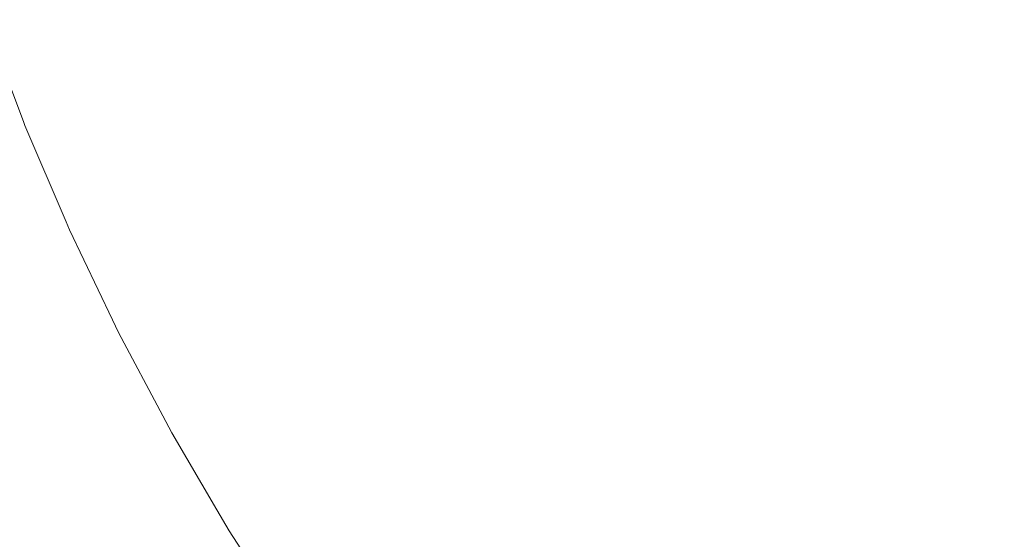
# Model space of a CAD drawing. Header units: centimetres. Extents: x -26 to 27.3, y -25.3 to -23.5.
# Tile 70 of 200: x -8.0766 to -8.003, y -24.8654 to -24.8266. Entities that reach past the tile are written whole.
import ezdxf

# ---------------------------------------------------------------- set-up
doc = ezdxf.new("R2010")
doc.units = ezdxf.units.CM
doc.header["$LTSCALE"] = 2.54
doc.layers.add('Lucido design-1', color=7, linetype='Continuous')

# ---------------------------------------------------------------- blocks, each defined once
blk = doc.blocks.new('Gruppo-4-1')
at = {"color": 7, "linetype": 'Continuous', "lineweight": 9}
blk.add_3dface([(-25.890647, -23.559888, -349.282667), (-25.890647, -25.159888, -349.282667), (27.209353, -25.159888, -349.282667), (27.209353, -23.559888, -349.282667)], dxfattribs=at)
for points, invisible_edges in [([(-8.056672, -24.826603, -349.721263), (-8.059354, -24.819496, -349.721263), (-8.056896, -24.818627, -349.718051), (-8.054253, -24.82563, -349.718051)], 15), ([(-8.058965, -24.827524, -349.724578), (-8.061684, -24.820319, -349.724578), (-8.059354, -24.819496, -349.721263), (-8.056672, -24.826603, -349.721263)], 15), ([(-8.061126, -24.828392, -349.727989), (-8.06388, -24.821095, -349.727989), (-8.061684, -24.820319, -349.724578), (-8.058965, -24.827524, -349.724578)], 15), ([(-8.041071, -24.827884, -349.70674), (-8.043821, -24.821438, -349.70674), (-8.040842, -24.820241, -349.704102), (-8.038145, -24.826561, -349.704102)], 15), ([(-8.026015, -24.828139, -349.697008), (-8.02879, -24.822332, -349.697008), (-8.025495, -24.820843, -349.694931), (-8.022786, -24.826511, -349.694931)], 15), ([(-8.063153, -24.829207, -349.731491), (-8.06594, -24.821823, -349.731491), (-8.06388, -24.821095, -349.727989), (-8.061126, -24.828392, -349.727989)], 15), ([(-8.043891, -24.829159, -349.709506), (-8.046693, -24.822592, -349.709506), (-8.043821, -24.821438, -349.70674), (-8.041071, -24.827884, -349.70674)], 15), ([(-8.013305, -24.828409, -349.691235), (-8.016102, -24.823141, -349.691235), (-8.012658, -24.821405, -349.689622), (-8.009937, -24.826527, -349.689622)], 15), ([(-8.065043, -24.829966, -349.735076), (-8.06786, -24.822501, -349.735076), (-8.06594, -24.821823, -349.731491), (-8.063153, -24.829207, -349.731491)], 15), ([(-8.066793, -24.830669, -349.738739), (-8.069638, -24.82313, -349.738739), (-8.06786, -24.822501, -349.735076), (-8.065043, -24.829966, -349.735076)], 15), ([(-8.046203, -24.830204, -349.711956), (-8.049048, -24.823539, -349.711956), (-8.046693, -24.822592, -349.709506), (-8.043891, -24.829159, -349.709506)], 15), ([(-8.029161, -24.829725, -349.699231), (-8.032, -24.823783, -349.699231), (-8.02879, -24.822332, -349.697008), (-8.026015, -24.828139, -349.697008)], 15), ([(-8.003659, -24.829472, -349.68817), (-8.00651, -24.824613, -349.68817), (-8.003031, -24.822669, -349.686883), (-8.000265, -24.827382, -349.686883)], 15), ([(-8.069861, -24.831902, -349.746272), (-8.072756, -24.824231, -349.746272), (-8.071271, -24.823707, -349.742473), (-8.0684, -24.831315, -349.742473)], 15), ([(-8.0684, -24.831315, -349.742473), (-8.071271, -24.823707, -349.742473), (-8.069638, -24.82313, -349.738739), (-8.066793, -24.830669, -349.738739)], 15), ([(-8.048818, -24.831386, -349.714947), (-8.05171, -24.824608, -349.714947), (-8.049048, -24.823539, -349.711956), (-8.046203, -24.830204, -349.711956)], 15), ([(-8.032218, -24.831267, -349.701598), (-8.03512, -24.825194, -349.701598), (-8.032, -24.823783, -349.699231), (-8.029161, -24.829725, -349.699231)], 15), ([(-8.016607, -24.830254, -349.693006), (-8.01948, -24.824844, -349.693006), (-8.016102, -24.823141, -349.691235), (-8.013305, -24.828409, -349.691235)], 15), ([(-8.071176, -24.83243, -349.75013), (-8.074092, -24.824703, -349.75013), (-8.072756, -24.824231, -349.746272), (-8.069861, -24.831902, -349.746272)], 15), ([(-8.073356, -24.833306, -349.757992), (-8.076307, -24.825486, -349.757992), (-8.075276, -24.825122, -349.754038), (-8.072341, -24.832899, -349.754038)], 15), ([(-8.072341, -24.832899, -349.754038), (-8.075276, -24.825122, -349.754038), (-8.074092, -24.824703, -349.75013), (-8.071176, -24.83243, -349.75013)], 15), ([(-8.051315, -24.832515, -349.718051), (-8.054253, -24.82563, -349.718051), (-8.05171, -24.824608, -349.714947), (-8.048818, -24.831386, -349.714947)], 15), ([(-8.035183, -24.832761, -349.704102), (-8.038145, -24.826561, -349.704102), (-8.03512, -24.825194, -349.701598), (-8.032218, -24.831267, -349.701598)], 15), ([(-8.01984, -24.832059, -349.694931), (-8.022786, -24.826511, -349.694931), (-8.01948, -24.824844, -349.693006), (-8.016607, -24.830254, -349.693006)], 15), ([(-8.007001, -24.83153, -349.689622), (-8.009937, -24.826527, -349.689622), (-8.00651, -24.824613, -349.68817), (-8.003659, -24.829472, -349.68817)], 15), ([(-8.074928, -24.833938, -349.766006), (-8.077905, -24.82605, -349.766006), (-8.077184, -24.825796, -349.761983), (-8.074218, -24.833653, -349.761983)], 15), ([(-8.074218, -24.833653, -349.761983), (-8.077184, -24.825796, -349.761983), (-8.076307, -24.825486, -349.757992), (-8.073356, -24.833306, -349.757992)], 15), ([(-8.053691, -24.833589, -349.721263), (-8.056672, -24.826603, -349.721263), (-8.054253, -24.82563, -349.718051), (-8.051315, -24.832515, -349.718051)], 15), ([(-8.076685, -24.834644, -349.992612), (-8.07969, -24.826681, -349.992612), (-8.07939, -24.826575, -349.988627), (-8.07639, -24.834526, -349.988627)], 15), ([(-8.07639, -24.834526, -349.988627), (-8.07939, -24.826575, -349.988627), (-8.079241, -24.826522, -349.984639), (-8.076243, -24.834467, -349.984639)], 15), ([(-8.076243, -24.834467, -349.984639), (-8.079241, -24.826522, -349.984639), (-8.079156, -24.826693, -349.982667), (-8.076308, -24.83424, -349.982667)], 11), ([(-8.076223, -24.834459, -349.782122), (-8.079221, -24.826515, -349.782122), (-8.079128, -24.826483, -349.778192), (-8.076132, -24.834422, -349.778192)], 15), ([(-8.076308, -24.83424, -349.782667), (-8.079156, -24.826693, -349.782667), (-8.079221, -24.826515, -349.782122), (-8.076223, -24.834459, -349.782122)], 14), ([(-8.079156, -24.826693, -349.982667), (-8.079156, -24.826693, -349.782667), (-8.076308, -24.83424, -349.782667), (-8.076308, -24.83424, -349.982667)], 5), ([(-8.076132, -24.834422, -349.778192), (-8.079128, -24.826483, -349.778192), (-8.078877, -24.826394, -349.774117), (-8.075885, -24.834323, -349.774117)], 15), ([(-8.075885, -24.834323, -349.774117), (-8.078877, -24.826394, -349.774117), (-8.078469, -24.82625, -349.770053), (-8.075484, -24.834161, -349.770053)], 15), ([(-8.075484, -24.834161, -349.770053), (-8.078469, -24.82625, -349.770053), (-8.077905, -24.82605, -349.766006), (-8.074928, -24.833938, -349.766006)], 15), ([(-8.055943, -24.834606, -349.724578), (-8.058965, -24.827524, -349.724578), (-8.056672, -24.826603, -349.721263), (-8.053691, -24.833589, -349.721263)], 15), ([(-8.038049, -24.834207, -349.70674), (-8.041071, -24.827884, -349.70674), (-8.038145, -24.826561, -349.704102), (-8.035183, -24.832761, -349.704102)], 15), ([(-8.022996, -24.833823, -349.697008), (-8.026015, -24.828139, -349.697008), (-8.022786, -24.826511, -349.694931), (-8.01984, -24.832059, -349.694931)], 15), ([(-8.010286, -24.833553, -349.691235), (-8.013305, -24.828409, -349.691235), (-8.009937, -24.826527, -349.689622), (-8.007001, -24.83153, -349.689622)], 15), ([(-8.000604, -24.834206, -349.68817), (-8.003659, -24.829472, -349.68817), (-8.000265, -24.827382, -349.686883), (-7.997301, -24.831974, -349.686883)], 15), ([(-8.058065, -24.835566, -349.727989), (-8.061126, -24.828392, -349.727989), (-8.058965, -24.827524, -349.724578), (-8.055943, -24.834606, -349.724578)], 15), ([(-8.040813, -24.8356, -349.709506), (-8.043891, -24.829159, -349.709506), (-8.041071, -24.827884, -349.70674), (-8.038049, -24.834207, -349.70674)], 15), ([(-8.026072, -24.835541, -349.699231), (-8.029161, -24.829725, -349.699231), (-8.026015, -24.828139, -349.697008), (-8.022996, -24.833823, -349.697008)], 15), ([(-8.060056, -24.836466, -349.731491), (-8.063153, -24.829207, -349.731491), (-8.061126, -24.828392, -349.727989), (-8.058065, -24.835566, -349.727989)], 15), ([(-8.013507, -24.835536, -349.693006), (-8.016607, -24.830254, -349.693006), (-8.013305, -24.828409, -349.691235), (-8.010286, -24.833553, -349.691235)], 15), ([(-8.061912, -24.837305, -349.735076), (-8.065043, -24.829966, -349.735076), (-8.063153, -24.829207, -349.731491), (-8.060056, -24.836466, -349.731491)], 15), ([(-8.043079, -24.836743, -349.711956), (-8.046203, -24.830204, -349.711956), (-8.043891, -24.829159, -349.709506), (-8.040813, -24.8356, -349.709506)], 15), ([(-8.003856, -24.836404, -349.689622), (-8.007001, -24.83153, -349.689622), (-8.003659, -24.829472, -349.68817), (-8.000604, -24.834206, -349.68817)], 15), ([(-8.06363, -24.838081, -349.738739), (-8.066793, -24.830669, -349.738739), (-8.065043, -24.829966, -349.735076), (-8.061912, -24.837305, -349.735076)], 15), ([(-8.045641, -24.838034, -349.714947), (-8.048818, -24.831386, -349.714947), (-8.046203, -24.830204, -349.711956), (-8.043079, -24.836743, -349.711956)], 15), ([(-8.029061, -24.837211, -349.701598), (-8.032218, -24.831267, -349.701598), (-8.029161, -24.829725, -349.699231), (-8.026072, -24.835541, -349.699231)], 15), ([(-8.01666, -24.837477, -349.694931), (-8.01984, -24.832059, -349.694931), (-8.016607, -24.830254, -349.693006), (-8.013507, -24.835536, -349.693006)], 15), ([(-8.065208, -24.838795, -349.742473), (-8.0684, -24.831315, -349.742473), (-8.066793, -24.830669, -349.738739), (-8.06363, -24.838081, -349.738739)], 15), ([(-8.066644, -24.839443, -349.746272), (-8.069861, -24.831902, -349.746272), (-8.0684, -24.831315, -349.742473), (-8.065208, -24.838795, -349.742473)], 15), ([(-8.048088, -24.839268, -349.718051), (-8.051315, -24.832515, -349.718051), (-8.048818, -24.831386, -349.714947), (-8.045641, -24.838034, -349.714947)], 15), ([(-8.03196, -24.83883, -349.704102), (-8.035183, -24.832761, -349.704102), (-8.032218, -24.831267, -349.701598), (-8.029061, -24.837211, -349.701598)], 15), ([(-8.007052, -24.838564, -349.691235), (-8.010286, -24.833553, -349.691235), (-8.007001, -24.83153, -349.689622), (-8.003856, -24.836404, -349.689622)], 15), ([(-8.069079, -24.840544, -349.754038), (-8.072341, -24.832899, -349.754038), (-8.071176, -24.83243, -349.75013), (-8.067934, -24.840027, -349.75013)], 15), ([(-8.067934, -24.840027, -349.75013), (-8.071176, -24.83243, -349.75013), (-8.069861, -24.831902, -349.746272), (-8.066644, -24.839443, -349.746272)], 15), ([(-8.050417, -24.840442, -349.721263), (-8.053691, -24.833589, -349.721263), (-8.051315, -24.832515, -349.718051), (-8.048088, -24.839268, -349.718051)], 15), ([(-8.019739, -24.839373, -349.697008), (-8.022996, -24.833823, -349.697008), (-8.01984, -24.832059, -349.694931), (-8.01666, -24.837477, -349.694931)], 15), ([(-8.070922, -24.841378, -349.761983), (-8.074218, -24.833653, -349.761983), (-8.073356, -24.833306, -349.757992), (-8.070075, -24.840995, -349.757992)], 15), ([(-8.070075, -24.840995, -349.757992), (-8.073356, -24.833306, -349.757992), (-8.072341, -24.832899, -349.754038), (-8.069079, -24.840544, -349.754038)], 15), ([(-8.034762, -24.840396, -349.70674), (-8.038049, -24.834207, -349.70674), (-8.035183, -24.832761, -349.704102), (-8.03196, -24.83883, -349.704102)], 15), ([(-8.072165, -24.841939, -349.770053), (-8.075484, -24.834161, -349.770053), (-8.074928, -24.833938, -349.766006), (-8.071619, -24.841693, -349.766006)], 15), ([(-8.071619, -24.841693, -349.766006), (-8.074928, -24.833938, -349.766006), (-8.074218, -24.833653, -349.761983), (-8.070922, -24.841378, -349.761983)], 15), ([(-8.052622, -24.841554, -349.724578), (-8.055943, -24.834606, -349.724578), (-8.053691, -24.833589, -349.721263), (-8.050417, -24.840442, -349.721263)], 15), ([(-8.022739, -24.84122, -349.699231), (-8.026072, -24.835541, -349.699231), (-8.022996, -24.833823, -349.697008), (-8.019739, -24.839373, -349.697008)], 15), ([(-8.010186, -24.840682, -349.693006), (-8.013507, -24.835536, -349.693006), (-8.010286, -24.833553, -349.691235), (-8.007052, -24.838564, -349.691235)], 15), ([(-8.074361, -24.842932, -350.000543), (-8.077719, -24.83506, -350.000543), (-8.077128, -24.834822, -349.996586), (-8.07378, -24.842669, -349.996586)], 15), ([(-8.07378, -24.842669, -349.996586), (-8.077128, -24.834822, -349.996586), (-8.076685, -24.834644, -349.992612), (-8.073344, -24.842472, -349.992612)], 15), ([(-8.073344, -24.842472, -349.992612), (-8.076685, -24.834644, -349.992612), (-8.07639, -24.834526, -349.988627), (-8.073055, -24.842341, -349.988627)], 15), ([(-8.073055, -24.842341, -349.988627), (-8.07639, -24.834526, -349.988627), (-8.076243, -24.834467, -349.984639), (-8.07291, -24.842276, -349.984639)], 15), ([(-8.076308, -24.83424, -349.982667), (-8.076225, -24.834459, -349.982667), (-8.076243, -24.834467, -349.984639)], 10), ([(-8.076225, -24.834459, -349.982667), (-8.076308, -24.83424, -349.982667), (-8.076308, -24.83424, -349.782667), (-8.076225, -24.834459, -349.782667)], 10), ([(-8.076223, -24.834459, -349.782122), (-8.076225, -24.834459, -349.782667), (-8.076308, -24.83424, -349.782667)], 9), ([(-8.07291, -24.842276, -349.984639), (-8.076243, -24.834467, -349.984639), (-8.076225, -24.834459, -349.982667), (-8.073148, -24.841671, -349.982667)], 11), ([(-8.076225, -24.834459, -349.782667), (-8.073148, -24.841671, -349.782667), (-8.073148, -24.841671, -349.982667), (-8.076225, -24.834459, -349.982667)], 10), ([(-8.073148, -24.841671, -349.782667), (-8.076225, -24.834459, -349.782667), (-8.076223, -24.834459, -349.782122), (-8.072891, -24.842268, -349.782122)], 14), ([(-8.072891, -24.842268, -349.782122), (-8.076223, -24.834459, -349.782122), (-8.076132, -24.834422, -349.778192), (-8.072801, -24.842227, -349.778192)], 15), ([(-8.072801, -24.842227, -349.778192), (-8.076132, -24.834422, -349.778192), (-8.075885, -24.834323, -349.774117), (-8.072559, -24.842117, -349.774117)], 15), ([(-8.072559, -24.842117, -349.774117), (-8.075885, -24.834323, -349.774117), (-8.075484, -24.834161, -349.770053), (-8.072165, -24.841939, -349.770053)], 15), ([(-8.054702, -24.842603, -349.727989), (-8.058065, -24.835566, -349.727989), (-8.055943, -24.834606, -349.724578), (-8.052622, -24.841554, -349.724578)], 15), ([(-8.037464, -24.841905, -349.709506), (-8.040813, -24.8356, -349.709506), (-8.038049, -24.834207, -349.70674), (-8.034762, -24.840396, -349.70674)], 15), ([(-8.000507, -24.84114, -349.689622), (-8.003856, -24.836404, -349.689622), (-8.000604, -24.834206, -349.68817), (-7.997351, -24.838806, -349.68817)], 15), ([(-8.075957, -24.843653, -350.00838), (-8.079345, -24.835713, -350.00838), (-8.078459, -24.835357, -350.004477), (-8.075086, -24.84326, -350.004477)], 15), ([(-8.075086, -24.84326, -350.004477), (-8.078459, -24.835357, -350.004477), (-8.077719, -24.83506, -350.000543), (-8.074361, -24.842932, -350.000543)], 15), ([(-8.056653, -24.843587, -349.731491), (-8.060056, -24.836466, -349.731491), (-8.058065, -24.835566, -349.727989), (-8.054702, -24.842603, -349.727989)], 15), ([(-8.025655, -24.843016, -349.701598), (-8.029061, -24.837211, -349.701598), (-8.026072, -24.835541, -349.699231), (-8.022739, -24.84122, -349.699231)], 15), ([(-8.013254, -24.842756, -349.694931), (-8.01666, -24.837477, -349.694931), (-8.013507, -24.835536, -349.693006), (-8.010186, -24.840682, -349.693006)], 15), ([(-8.07697, -24.844112, -350.012247), (-8.080377, -24.836128, -350.012247), (-8.079345, -24.835713, -350.00838), (-8.075957, -24.843653, -350.00838)], 15), ([(-8.03968, -24.843143, -349.711956), (-8.043079, -24.836743, -349.711956), (-8.040813, -24.8356, -349.709506), (-8.037464, -24.841905, -349.709506)], 15), ([(-8.058472, -24.844504, -349.735076), (-8.061912, -24.837305, -349.735076), (-8.060056, -24.836466, -349.731491), (-8.056653, -24.843587, -349.731491)], 15), ([(-8.042185, -24.844542, -349.714947), (-8.045641, -24.838034, -349.714947), (-8.043079, -24.836743, -349.711956), (-8.03968, -24.843143, -349.711956)], 15), ([(-8.003608, -24.843433, -349.691235), (-8.007052, -24.838564, -349.691235), (-8.003856, -24.836404, -349.689622), (-8.000507, -24.84114, -349.689622)], 15), ([(-8.060156, -24.845352, -349.738739), (-8.06363, -24.838081, -349.738739), (-8.061912, -24.837305, -349.735076), (-8.058472, -24.844504, -349.735076)], 15), ([(-8.028482, -24.844756, -349.704102), (-8.03196, -24.83883, -349.704102), (-8.029061, -24.837211, -349.701598), (-8.025655, -24.843016, -349.701598)], 15), ([(-8.016249, -24.84478, -349.697008), (-8.019739, -24.839373, -349.697008), (-8.01666, -24.837477, -349.694931), (-8.013254, -24.842756, -349.694931)], 15), ([(-8.061702, -24.846132, -349.742473), (-8.065208, -24.838795, -349.742473), (-8.06363, -24.838081, -349.738739), (-8.060156, -24.845352, -349.738739)], 15), ([(-8.044577, -24.845879, -349.718051), (-8.048088, -24.839268, -349.718051), (-8.045641, -24.838034, -349.714947), (-8.042185, -24.844542, -349.714947)], 15), ([(-8.063109, -24.846841, -349.746272), (-8.066644, -24.839443, -349.746272), (-8.065208, -24.838795, -349.742473), (-8.061702, -24.846132, -349.742473)], 15), ([(-8.031215, -24.846439, -349.70674), (-8.034762, -24.840396, -349.70674), (-8.03196, -24.83883, -349.704102), (-8.028482, -24.844756, -349.704102)], 15), ([(-8.006649, -24.845683, -349.693006), (-8.010186, -24.840682, -349.693006), (-8.007052, -24.838564, -349.691235), (-8.003608, -24.843433, -349.691235)], 15), ([(-8.064373, -24.847479, -349.75013), (-8.067934, -24.840027, -349.75013), (-8.066644, -24.839443, -349.746272), (-8.063109, -24.846841, -349.746272)], 15), ([(-8.046854, -24.84715, -349.721263), (-8.050417, -24.840442, -349.721263), (-8.048088, -24.839268, -349.718051), (-8.044577, -24.845879, -349.718051)], 15), ([(-8.019168, -24.846753, -349.699231), (-8.022739, -24.84122, -349.699231), (-8.019739, -24.839373, -349.697008), (-8.016249, -24.84478, -349.697008)], 15), ([(-8.066471, -24.848537, -349.757992), (-8.070075, -24.840995, -349.757992), (-8.069079, -24.840544, -349.754038), (-8.065495, -24.848044, -349.754038)], 15), ([(-8.065495, -24.848044, -349.754038), (-8.069079, -24.840544, -349.754038), (-8.067934, -24.840027, -349.75013), (-8.064373, -24.847479, -349.75013)], 15), ([(-8.049011, -24.848355, -349.724578), (-8.052622, -24.841554, -349.724578), (-8.050417, -24.840442, -349.721263), (-8.046854, -24.84715, -349.721263)], 15), ([(-8.033851, -24.848062, -349.709506), (-8.037464, -24.841905, -349.709506), (-8.034762, -24.840396, -349.70674), (-8.031215, -24.846439, -349.70674)], 15), ([(-8.009626, -24.847885, -349.694931), (-8.013254, -24.842756, -349.694931), (-8.010186, -24.840682, -349.693006), (-8.006649, -24.845683, -349.693006)], 15), ([(-8.067984, -24.8493, -349.766006), (-8.071619, -24.841693, -349.766006), (-8.070922, -24.841378, -349.761983), (-8.067301, -24.848955, -349.761983)], 15), ([(-8.067301, -24.848955, -349.761983), (-8.070922, -24.841378, -349.761983), (-8.070075, -24.840995, -349.757992), (-8.066471, -24.848537, -349.757992)], 15), ([(-8.022005, -24.848671, -349.701598), (-8.025655, -24.843016, -349.701598), (-8.022739, -24.84122, -349.699231), (-8.019168, -24.846753, -349.699231)], 15), ([(-7.99996, -24.848152, -349.691235), (-8.003608, -24.843433, -349.691235), (-8.000507, -24.84114, -349.689622), (-7.996959, -24.845729, -349.689622)], 15), ([(-8.073148, -24.841671, -349.982667), (-8.072893, -24.842268, -349.982667), (-8.07291, -24.842276, -349.984639)], 10), ([(-8.072893, -24.842268, -349.982667), (-8.073148, -24.841671, -349.982667), (-8.073148, -24.841671, -349.782667), (-8.072893, -24.842268, -349.782667)], 10), ([(-8.072891, -24.842268, -349.782122), (-8.072893, -24.842268, -349.782667), (-8.073148, -24.841671, -349.782667)], 9), ([(-8.069143, -24.849884, -349.778192), (-8.072801, -24.842227, -349.778192), (-8.072559, -24.842117, -349.774117), (-8.068905, -24.849764, -349.774117)], 15), ([(-8.068905, -24.849764, -349.774117), (-8.072559, -24.842117, -349.774117), (-8.072165, -24.841939, -349.770053), (-8.068519, -24.849569, -349.770053)], 15), ([(-8.068519, -24.849569, -349.770053), (-8.072165, -24.841939, -349.770053), (-8.071619, -24.841693, -349.766006), (-8.067984, -24.8493, -349.766006)], 15), ([(-8.051044, -24.849491, -349.727989), (-8.054702, -24.842603, -349.727989), (-8.052622, -24.841554, -349.724578), (-8.049011, -24.848355, -349.724578)], 15), ([(-8.036012, -24.849393, -349.711956), (-8.03968, -24.843143, -349.711956), (-8.037464, -24.841905, -349.709506), (-8.033851, -24.848062, -349.709506)], 15), ([(-8.070671, -24.850654, -350.000543), (-8.074361, -24.842932, -350.000543), (-8.07378, -24.842669, -349.996586), (-8.070101, -24.850367, -349.996586)], 15), ([(-8.070101, -24.850367, -349.996586), (-8.07378, -24.842669, -349.996586), (-8.073344, -24.842472, -349.992612), (-8.069675, -24.850152, -349.992612)], 15), ([(-8.069675, -24.850152, -349.992612), (-8.073344, -24.842472, -349.992612), (-8.073055, -24.842341, -349.988627), (-8.069391, -24.850009, -349.988627)], 15), ([(-8.069391, -24.850009, -349.988627), (-8.073055, -24.842341, -349.988627), (-8.07291, -24.842276, -349.984639), (-8.06925, -24.849937, -349.984639)], 15), ([(-8.06925, -24.849937, -349.984639), (-8.07291, -24.842276, -349.984639), (-8.072893, -24.842268, -349.982667), (-8.069687, -24.848976, -349.982667)], 11), ([(-8.072893, -24.842268, -349.782667), (-8.069687, -24.848976, -349.782667), (-8.069687, -24.848976, -349.982667), (-8.072893, -24.842268, -349.982667)], 10), ([(-8.069687, -24.848976, -349.782667), (-8.072893, -24.842268, -349.782667), (-8.072891, -24.842268, -349.782122), (-8.069231, -24.849928, -349.782122)], 14), ([(-8.069231, -24.849928, -349.782122), (-8.072891, -24.842268, -349.782122), (-8.072801, -24.842227, -349.778192), (-8.069143, -24.849884, -349.778192)], 15), ([(-8.052951, -24.850557, -349.731491), (-8.056653, -24.843587, -349.731491), (-8.054702, -24.842603, -349.727989), (-8.051044, -24.849491, -349.727989)], 15), ([(-8.012533, -24.850035, -349.697008), (-8.016249, -24.84478, -349.697008), (-8.013254, -24.842756, -349.694931), (-8.009626, -24.847885, -349.694931)], 15), ([(-8.073228, -24.851943, -350.012247), (-8.07697, -24.844112, -350.012247), (-8.075957, -24.843653, -350.00838), (-8.072235, -24.851443, -350.00838)], 15), ([(-8.072235, -24.851443, -350.00838), (-8.075957, -24.843653, -350.00838), (-8.075086, -24.84326, -350.004477), (-8.071382, -24.851013, -350.004477)], 15), ([(-8.071382, -24.851013, -350.004477), (-8.075086, -24.84326, -350.004477), (-8.074361, -24.842932, -350.000543), (-8.070671, -24.850654, -350.000543)], 15), ([(-8.05473, -24.85155, -349.735076), (-8.058472, -24.844504, -349.735076), (-8.056653, -24.843587, -349.731491), (-8.052951, -24.850557, -349.731491)], 15), ([(-8.038455, -24.850897, -349.714947), (-8.042185, -24.844542, -349.714947), (-8.03968, -24.843143, -349.711956), (-8.036012, -24.849393, -349.711956)], 15), ([(-8.024756, -24.85053, -349.704102), (-8.028482, -24.844756, -349.704102), (-8.025655, -24.843016, -349.701598), (-8.022005, -24.848671, -349.701598)], 15), ([(-8.002904, -24.850529, -349.693006), (-8.006649, -24.845683, -349.693006), (-8.003608, -24.843433, -349.691235), (-7.99996, -24.848152, -349.691235)], 15), ([(-8.074361, -24.852515, -350.01607), (-8.078127, -24.844634, -350.01607), (-8.07697, -24.844112, -350.012247), (-8.073228, -24.851943, -350.012247)], 15), ([(-8.075632, -24.853156, -350.019843), (-8.079424, -24.84522, -350.019843), (-8.078127, -24.844634, -350.01607), (-8.074361, -24.852515, -350.01607)], 15), ([(-8.056376, -24.85247, -349.738739), (-8.060156, -24.845352, -349.738739), (-8.058472, -24.844504, -349.735076), (-8.05473, -24.85155, -349.735076)], 15), ([(-8.040789, -24.852334, -349.718051), (-8.044577, -24.845879, -349.718051), (-8.042185, -24.844542, -349.714947), (-8.038455, -24.850897, -349.714947)], 15), ([(-8.027415, -24.852327, -349.70674), (-8.031215, -24.846439, -349.70674), (-8.028482, -24.844756, -349.704102), (-8.024756, -24.85053, -349.704102)], 15), ([(-8.015366, -24.852129, -349.699231), (-8.019168, -24.846753, -349.699231), (-8.016249, -24.84478, -349.697008), (-8.012533, -24.850035, -349.697008)], 15), ([(-8.07704, -24.853865, -350.02356), (-8.08086, -24.84587, -350.02356), (-8.079424, -24.84522, -350.019843), (-8.075632, -24.853156, -350.019843)], 15), ([(-8.057888, -24.853314, -349.742473), (-8.061702, -24.846132, -349.742473), (-8.060156, -24.845352, -349.738739), (-8.056376, -24.85247, -349.738739)], 15), ([(-8.005784, -24.852855, -349.694931), (-8.009626, -24.847885, -349.694931), (-8.006649, -24.845683, -349.693006), (-8.002904, -24.850529, -349.693006)], 15), ([(-8.059263, -24.854082, -349.746272), (-8.063109, -24.846841, -349.746272), (-8.061702, -24.846132, -349.742473), (-8.057888, -24.853314, -349.742473)], 15), ([(-8.04301, -24.853701, -349.721263), (-8.046854, -24.84715, -349.721263), (-8.044577, -24.845879, -349.718051), (-8.040789, -24.852334, -349.718051)], 15), ([(-8.02998, -24.854061, -349.709506), (-8.033851, -24.848062, -349.709506), (-8.031215, -24.846439, -349.70674), (-8.027415, -24.852327, -349.70674)], 15), ([(-8.060499, -24.854773, -349.75013), (-8.064373, -24.847479, -349.75013), (-8.063109, -24.846841, -349.746272), (-8.059263, -24.854082, -349.746272)], 15), ([(-8.045113, -24.854997, -349.724578), (-8.049011, -24.848355, -349.724578), (-8.046854, -24.84715, -349.721263), (-8.04301, -24.853701, -349.721263)], 15), ([(-8.018119, -24.854166, -349.701598), (-8.022005, -24.848671, -349.701598), (-8.019168, -24.846753, -349.699231), (-8.015366, -24.852129, -349.699231)], 15), ([(-8.06255, -24.855919, -349.757992), (-8.066471, -24.848537, -349.757992), (-8.065495, -24.848044, -349.754038), (-8.061596, -24.855386, -349.754038)], 15), ([(-8.061596, -24.855386, -349.754038), (-8.065495, -24.848044, -349.754038), (-8.064373, -24.847479, -349.75013), (-8.060499, -24.854773, -349.75013)], 15), ([(-8.032082, -24.855482, -349.711956), (-8.036012, -24.849393, -349.711956), (-8.033851, -24.848062, -349.709506), (-8.02998, -24.854061, -349.709506)], 15), ([(-8.008597, -24.855126, -349.697008), (-8.012533, -24.850035, -349.697008), (-8.009626, -24.847885, -349.694931), (-8.005784, -24.852855, -349.694931)], 15), ([(-8.063362, -24.856372, -349.761983), (-8.067301, -24.848955, -349.761983), (-8.066471, -24.848537, -349.757992), (-8.06255, -24.855919, -349.757992)], 15), ([(-8.047097, -24.856218, -349.727989), (-8.051044, -24.849491, -349.727989), (-8.049011, -24.848355, -349.724578), (-8.045113, -24.854997, -349.724578)], 15), ([(-8.020788, -24.85614, -349.704102), (-8.024756, -24.85053, -349.704102), (-8.022005, -24.848671, -349.701598), (-8.018119, -24.854166, -349.701598)], 15), ([(-8.069687, -24.848976, -349.982667), (-8.069232, -24.849929, -349.982667), (-8.06925, -24.849937, -349.984639)], 10), ([(-8.069232, -24.849929, -349.982667), (-8.069687, -24.848976, -349.982667), (-8.069687, -24.848976, -349.782667), (-8.069232, -24.849929, -349.782667)], 10), ([(-8.069231, -24.849928, -349.782122), (-8.069232, -24.849929, -349.782667), (-8.069687, -24.848976, -349.782667)], 9), ([(-8.064553, -24.857037, -349.770053), (-8.068519, -24.849569, -349.770053), (-8.067984, -24.8493, -349.766006), (-8.06403, -24.856745, -349.766006)], 15), ([(-8.06403, -24.856745, -349.766006), (-8.067984, -24.8493, -349.766006), (-8.067301, -24.848955, -349.761983), (-8.063362, -24.856372, -349.761983)], 15), ([(-8.048957, -24.857363, -349.731491), (-8.052951, -24.850557, -349.731491), (-8.051044, -24.849491, -349.727989), (-8.047097, -24.856218, -349.727989)], 15), ([(-8.034459, -24.857088, -349.714947), (-8.038455, -24.850897, -349.714947), (-8.036012, -24.849393, -349.711956), (-8.032082, -24.855482, -349.711956)], 15), ([(-8.0661, -24.857902, -349.996586), (-8.070101, -24.850367, -349.996586), (-8.069675, -24.850152, -349.992612), (-8.065683, -24.857669, -349.992612)], 15), ([(-8.065683, -24.857669, -349.992612), (-8.069675, -24.850152, -349.992612), (-8.069391, -24.850009, -349.988627), (-8.065405, -24.857514, -349.988627)], 15), ([(-8.065405, -24.857514, -349.988627), (-8.069391, -24.850009, -349.988627), (-8.06925, -24.849937, -349.984639), (-8.065267, -24.857436, -349.984639)], 15), ([(-8.065267, -24.857436, -349.984639), (-8.06925, -24.849937, -349.984639), (-8.069232, -24.849929, -349.982667), (-8.065931, -24.856144, -349.982667)], 11), ([(-8.065931, -24.856144, -349.782667), (-8.069232, -24.849929, -349.782667), (-8.069231, -24.849928, -349.782122), (-8.065249, -24.857426, -349.782122)], 14), ([(-8.069232, -24.849929, -349.782667), (-8.065931, -24.856144, -349.782667), (-8.065931, -24.856144, -349.982667), (-8.069232, -24.849929, -349.982667)], 10), ([(-8.065249, -24.857426, -349.782122), (-8.069231, -24.849928, -349.782122), (-8.069143, -24.849884, -349.778192), (-8.065162, -24.857378, -349.778192)], 15), ([(-8.065162, -24.857378, -349.778192), (-8.069143, -24.849884, -349.778192), (-8.068905, -24.849764, -349.774117), (-8.06493, -24.857248, -349.774117)], 15), ([(-8.06493, -24.857248, -349.774117), (-8.068905, -24.849764, -349.774117), (-8.068519, -24.849569, -349.770053), (-8.064553, -24.857037, -349.770053)], 15), ([(-8.011338, -24.85734, -349.699231), (-8.015366, -24.852129, -349.699231), (-8.012533, -24.850035, -349.697008), (-8.008597, -24.855126, -349.697008)], 15), ([(-8.068185, -24.859067, -350.00838), (-8.072235, -24.851443, -350.00838), (-8.071382, -24.851013, -350.004477), (-8.067351, -24.858601, -350.004477)], 15), ([(-8.067351, -24.858601, -350.004477), (-8.071382, -24.851013, -350.004477), (-8.070671, -24.850654, -350.000543), (-8.066656, -24.858213, -350.000543)], 15), ([(-8.066656, -24.858213, -350.000543), (-8.070671, -24.850654, -350.000543), (-8.070101, -24.850367, -349.996586), (-8.0661, -24.857902, -349.996586)], 15), ([(-8.050691, -24.858431, -349.735076), (-8.05473, -24.85155, -349.735076), (-8.052951, -24.850557, -349.731491), (-8.048957, -24.857363, -349.731491)], 15), ([(-8.03673, -24.858623, -349.718051), (-8.040789, -24.852334, -349.718051), (-8.038455, -24.850897, -349.714947), (-8.034459, -24.857088, -349.714947)], 15), ([(-8.023369, -24.858049, -349.70674), (-8.027415, -24.852327, -349.70674), (-8.024756, -24.85053, -349.704102), (-8.020788, -24.85614, -349.704102)], 15), ([(-8.001735, -24.857658, -349.694931), (-8.005784, -24.852855, -349.694931), (-8.002904, -24.850529, -349.693006), (-7.998956, -24.855212, -349.693006)], 15), ([(-8.069157, -24.859609, -350.012247), (-8.073228, -24.851943, -350.012247), (-8.072235, -24.851443, -350.00838), (-8.068185, -24.859067, -350.00838)], 15), ([(-8.052297, -24.85942, -349.738739), (-8.056376, -24.85247, -349.738739), (-8.05473, -24.85155, -349.735076), (-8.050691, -24.858431, -349.735076)], 15), ([(-8.070264, -24.860228, -350.01607), (-8.074361, -24.852515, -350.01607), (-8.073228, -24.851943, -350.012247), (-8.069157, -24.859609, -350.012247)], 15), ([(-8.053772, -24.860328, -349.742473), (-8.057888, -24.853314, -349.742473), (-8.056376, -24.85247, -349.738739), (-8.052297, -24.85942, -349.738739)], 15), ([(-8.038891, -24.860083, -349.721263), (-8.04301, -24.853701, -349.721263), (-8.040789, -24.852334, -349.718051), (-8.03673, -24.858623, -349.718051)], 15), ([(-8.025858, -24.859889, -349.709506), (-8.02998, -24.854061, -349.709506), (-8.027415, -24.852327, -349.70674), (-8.023369, -24.858049, -349.70674)], 15), ([(-8.014003, -24.859491, -349.701598), (-8.018119, -24.854166, -349.701598), (-8.015366, -24.852129, -349.699231), (-8.011338, -24.85734, -349.699231)], 15), ([(-8.072883, -24.861691, -350.02356), (-8.07704, -24.853865, -350.02356), (-8.075632, -24.853156, -350.019843), (-8.071507, -24.860922, -350.019843)], 15), ([(-8.071507, -24.860922, -350.019843), (-8.075632, -24.853156, -350.019843), (-8.074361, -24.852515, -350.01607), (-8.070264, -24.860228, -350.01607)], 15), ([(-8.004449, -24.860046, -349.697008), (-8.008597, -24.855126, -349.697008), (-8.005784, -24.852855, -349.694931), (-8.001735, -24.857658, -349.694931)], 15), ([(-8.074391, -24.862534, -350.027215), (-8.078582, -24.854643, -350.027215), (-8.07704, -24.853865, -350.02356), (-8.072883, -24.861691, -350.02356)], 15), ([(-8.055113, -24.861154, -349.746272), (-8.059263, -24.854082, -349.746272), (-8.057888, -24.853314, -349.742473), (-8.053772, -24.860328, -349.742473)], 15), ([(-8.040937, -24.861467, -349.724578), (-8.045113, -24.854997, -349.724578), (-8.04301, -24.853701, -349.721263), (-8.038891, -24.860083, -349.721263)], 15), ([(-8.076029, -24.863448, -350.030801), (-8.080257, -24.855487, -350.030801), (-8.078582, -24.854643, -350.027215), (-8.074391, -24.862534, -350.027215)], 15), ([(-8.056319, -24.861897, -349.75013), (-8.060499, -24.854773, -349.75013), (-8.059263, -24.854082, -349.746272), (-8.055113, -24.861154, -349.746272)], 15), ([(-8.027898, -24.861398, -349.711956), (-8.032082, -24.855482, -349.711956), (-8.02998, -24.854061, -349.709506), (-8.025858, -24.859889, -349.709506)], 15), ([(-8.016586, -24.861576, -349.704102), (-8.020788, -24.85614, -349.704102), (-8.018119, -24.854166, -349.701598), (-8.014003, -24.859491, -349.701598)], 15), ([(-8.05832, -24.863128, -349.757992), (-8.06255, -24.855919, -349.757992), (-8.061596, -24.855386, -349.754038), (-8.057389, -24.862555, -349.754038)], 15), ([(-8.057389, -24.862555, -349.754038), (-8.061596, -24.855386, -349.754038), (-8.060499, -24.854773, -349.75013), (-8.056319, -24.861897, -349.75013)], 15), ([(-8.042867, -24.862771, -349.727989), (-8.047097, -24.856218, -349.727989), (-8.045113, -24.854997, -349.724578), (-8.040937, -24.861467, -349.724578)], 15), ([(-8.007094, -24.862374, -349.699231), (-8.011338, -24.85734, -349.699231), (-8.008597, -24.855126, -349.697008), (-8.004449, -24.860046, -349.697008)], 15), ([(-8.077793, -24.864434, -350.034311), (-8.082062, -24.856397, -350.034311), (-8.080257, -24.855487, -350.030801), (-8.076029, -24.863448, -350.030801)], 15), ([(-8.065931, -24.856144, -349.982667), (-8.06525, -24.857427, -349.982667), (-8.065267, -24.857436, -349.984639)], 10), ([(-8.06525, -24.857427, -349.982667), (-8.065931, -24.856144, -349.982667), (-8.065931, -24.856144, -349.782667), (-8.06525, -24.857427, -349.782667)], 10), ([(-8.065249, -24.857426, -349.782122), (-8.06525, -24.857427, -349.782667), (-8.065931, -24.856144, -349.782667)], 9), ([(-8.059112, -24.863616, -349.761983), (-8.063362, -24.856372, -349.761983), (-8.06255, -24.855919, -349.757992), (-8.05832, -24.863128, -349.757992)], 15), ([(-8.030205, -24.863104, -349.714947), (-8.034459, -24.857088, -349.714947), (-8.032082, -24.855482, -349.711956), (-8.027898, -24.861398, -349.711956)], 15), ([(-8.019083, -24.863593, -349.70674), (-8.023369, -24.858049, -349.70674), (-8.020788, -24.85614, -349.704102), (-8.016586, -24.861576, -349.704102)], 15), ([(-8.060273, -24.864331, -349.770053), (-8.064553, -24.857037, -349.770053), (-8.06403, -24.856745, -349.766006), (-8.059763, -24.864017, -349.766006)], 15), ([(-8.059763, -24.864017, -349.766006), (-8.06403, -24.856745, -349.766006), (-8.063362, -24.856372, -349.761983), (-8.059112, -24.863616, -349.761983)], 15), ([(-8.044678, -24.863994, -349.731491), (-8.048957, -24.857363, -349.731491), (-8.047097, -24.856218, -349.727989), (-8.042867, -24.862771, -349.727989)], 15), ([(-8.061375, -24.865009, -349.992612), (-8.065683, -24.857669, -349.992612), (-8.065405, -24.857514, -349.988627), (-8.061104, -24.864843, -349.988627)], 15), ([(-8.061104, -24.864843, -349.988627), (-8.065405, -24.857514, -349.988627), (-8.065267, -24.857436, -349.984639), (-8.060969, -24.86476, -349.984639)], 15), ([(-8.060969, -24.86476, -349.984639), (-8.065267, -24.857436, -349.984639), (-8.06525, -24.857427, -349.982667), (-8.061885, -24.863162, -349.982667)], 11), ([(-8.061885, -24.863162, -349.782667), (-8.06525, -24.857427, -349.782667), (-8.065249, -24.857426, -349.782122), (-8.060952, -24.864749, -349.782122)], 14), ([(-8.06525, -24.857427, -349.782667), (-8.061885, -24.863162, -349.782667), (-8.061885, -24.863162, -349.982667), (-8.06525, -24.857427, -349.982667)], 10), ([(-8.060952, -24.864749, -349.782122), (-8.065249, -24.857426, -349.782122), (-8.065162, -24.857378, -349.778192), (-8.060868, -24.864697, -349.778192)], 15), ([(-8.060868, -24.864697, -349.778192), (-8.065162, -24.857378, -349.778192), (-8.06493, -24.857248, -349.774117), (-8.060641, -24.864557, -349.774117)], 15), ([(-8.060641, -24.864557, -349.774117), (-8.06493, -24.857248, -349.774117), (-8.064553, -24.857037, -349.770053), (-8.060273, -24.864331, -349.770053)], 15), ([(-8.046365, -24.865135, -349.735076), (-8.050691, -24.858431, -349.735076), (-8.048957, -24.857363, -349.731491), (-8.044678, -24.863994, -349.731491)], 15), ([(-8.032408, -24.864734, -349.718051), (-8.03673, -24.858623, -349.718051), (-8.034459, -24.857088, -349.714947), (-8.030205, -24.863104, -349.714947)], 15), ([(-8.009664, -24.864636, -349.701598), (-8.014003, -24.859491, -349.701598), (-8.011338, -24.85734, -349.699231), (-8.007094, -24.862374, -349.699231)], 15), ([(-8.063003, -24.866012, -350.004477), (-8.067351, -24.858601, -350.004477), (-8.066656, -24.858213, -350.000543), (-8.062324, -24.865594, -350.000543)], 15), ([(-8.062324, -24.865594, -350.000543), (-8.066656, -24.858213, -350.000543), (-8.0661, -24.857902, -349.996586), (-8.061782, -24.86526, -349.996586)], 15), ([(-8.061782, -24.86526, -349.996586), (-8.0661, -24.857902, -349.996586), (-8.065683, -24.857669, -349.992612), (-8.061375, -24.865009, -349.992612)], 15), ([(-8.021492, -24.865538, -349.709506), (-8.025858, -24.859889, -349.709506), (-8.023369, -24.858049, -349.70674), (-8.019083, -24.863593, -349.70674)], 15), ([(-8.000096, -24.864786, -349.697008), (-8.004449, -24.860046, -349.697008), (-8.001735, -24.857658, -349.694931), (-7.997485, -24.862284, -349.694931)], 15), ([(-8.064763, -24.867096, -350.012247), (-8.069157, -24.859609, -350.012247), (-8.068185, -24.859067, -350.00838), (-8.063816, -24.866512, -350.00838)], 15), ([(-8.063816, -24.866512, -350.00838), (-8.068185, -24.859067, -350.00838), (-8.067351, -24.858601, -350.004477), (-8.063003, -24.866012, -350.004477)], 15), ([(-8.047927, -24.866191, -349.738739), (-8.052297, -24.85942, -349.738739), (-8.050691, -24.858431, -349.735076), (-8.046365, -24.865135, -349.735076)], 15), ([(-8.034505, -24.866285, -349.721263), (-8.038891, -24.860083, -349.721263), (-8.03673, -24.858623, -349.718051), (-8.032408, -24.864734, -349.718051)], 15), ([(-8.065844, -24.867761, -350.01607), (-8.070264, -24.860228, -350.01607), (-8.069157, -24.859609, -350.012247), (-8.064763, -24.867096, -350.012247)], 15), ([(-8.049362, -24.867161, -349.742473), (-8.053772, -24.860328, -349.742473), (-8.052297, -24.85942, -349.738739), (-8.047927, -24.866191, -349.738739)], 15), ([(-8.012156, -24.86683, -349.704102), (-8.016586, -24.861576, -349.704102), (-8.014003, -24.859491, -349.701598), (-8.009664, -24.864636, -349.701598)], 15), ([(-8.067056, -24.868507, -350.019843), (-8.071507, -24.860922, -350.019843), (-8.070264, -24.860228, -350.01607), (-8.065844, -24.867761, -350.01607)], 15), ([(-8.050667, -24.868043, -349.746272), (-8.055113, -24.861154, -349.746272), (-8.053772, -24.860328, -349.742473), (-8.049362, -24.867161, -349.742473)], 15), ([(-8.036491, -24.867754, -349.724578), (-8.040937, -24.861467, -349.724578), (-8.038891, -24.860083, -349.721263), (-8.034505, -24.866285, -349.721263)], 15), ([(-8.023466, -24.867132, -349.711956), (-8.027898, -24.861398, -349.711956), (-8.025858, -24.859889, -349.709506), (-8.021492, -24.865538, -349.709506)], 15), ([(-8.002639, -24.867224, -349.699231), (-8.007094, -24.862374, -349.699231), (-8.004449, -24.860046, -349.697008), (-8.000096, -24.864786, -349.697008)], 15), ([(-8.068398, -24.869334, -350.02356), (-8.072883, -24.861691, -350.02356), (-8.071507, -24.860922, -350.019843), (-8.067056, -24.868507, -350.019843)], 15), ([(-8.051841, -24.868836, -349.75013), (-8.056319, -24.861897, -349.75013), (-8.055113, -24.861154, -349.746272), (-8.050667, -24.868043, -349.746272)], 15), ([(-8.069869, -24.870239, -350.027215), (-8.074391, -24.862534, -350.027215), (-8.072883, -24.861691, -350.02356), (-8.068398, -24.869334, -350.02356)], 15), ([(-8.052881, -24.869539, -349.754038), (-8.057389, -24.862555, -349.754038), (-8.056319, -24.861897, -349.75013), (-8.051841, -24.868836, -349.75013)], 15), ([(-8.038364, -24.869139, -349.727989), (-8.042867, -24.862771, -349.727989), (-8.040937, -24.861467, -349.724578), (-8.036491, -24.867754, -349.724578)], 15), ([(-8.025698, -24.868934, -349.714947), (-8.030205, -24.863104, -349.714947), (-8.027898, -24.861398, -349.711956), (-8.023466, -24.867132, -349.711956)], 15), ([(-8.014566, -24.868951, -349.70674), (-8.019083, -24.863593, -349.70674), (-8.016586, -24.861576, -349.704102), (-8.012156, -24.86683, -349.704102)], 15), ([(-8.071466, -24.871223, -350.030801), (-8.076029, -24.863448, -350.030801), (-8.074391, -24.862534, -350.027215), (-8.069869, -24.870239, -350.027215)], 15), ([(-8.053787, -24.870152, -349.757992), (-8.05832, -24.863128, -349.757992), (-8.057389, -24.862555, -349.754038), (-8.052881, -24.869539, -349.754038)], 15), ([(-8.04012, -24.870438, -349.731491), (-8.044678, -24.863994, -349.731491), (-8.042867, -24.862771, -349.727989), (-8.038364, -24.869139, -349.727989)], 15), ([(-8.005111, -24.869593, -349.701598), (-8.009664, -24.864636, -349.701598), (-8.007094, -24.862374, -349.699231), (-8.002639, -24.867224, -349.699231)], 15), ([(-8.073188, -24.872283, -350.034311), (-8.077793, -24.864434, -350.034311), (-8.076029, -24.863448, -350.030801), (-8.071466, -24.871223, -350.030801)], 15), ([(-8.061885, -24.863162, -349.982667), (-8.060953, -24.864749, -349.982667), (-8.060969, -24.86476, -349.984639)], 10), ([(-8.060953, -24.864749, -349.982667), (-8.061885, -24.863162, -349.982667), (-8.061885, -24.863162, -349.782667), (-8.060953, -24.864749, -349.782667)], 10), ([(-8.060952, -24.864749, -349.782122), (-8.060953, -24.864749, -349.782667), (-8.061885, -24.863162, -349.782667)], 9), ([(-8.054557, -24.870672, -349.761983), (-8.059112, -24.863616, -349.761983), (-8.05832, -24.863128, -349.757992), (-8.053787, -24.870152, -349.757992)], 15), ([(-8.027831, -24.870656, -349.718051), (-8.032408, -24.864734, -349.718051), (-8.030205, -24.863104, -349.714947), (-8.025698, -24.868934, -349.714947)], 15), ([(-8.055687, -24.871436, -349.770053), (-8.060273, -24.864331, -349.770053), (-8.059763, -24.864017, -349.766006), (-8.055191, -24.8711, -349.766006)], 15), ([(-8.055191, -24.8711, -349.766006), (-8.059763, -24.864017, -349.766006), (-8.059112, -24.863616, -349.761983), (-8.054557, -24.870672, -349.761983)], 15), ([(-8.041758, -24.871649, -349.735076), (-8.046365, -24.865135, -349.735076), (-8.044678, -24.863994, -349.731491), (-8.04012, -24.870438, -349.731491)], 15), ([(-8.01689, -24.870996, -349.709506), (-8.021492, -24.865538, -349.709506), (-8.019083, -24.863593, -349.70674), (-8.014566, -24.868951, -349.70674)], 15), ([(-8.07503, -24.873417, -350.037741), (-8.079683, -24.86549, -350.037741), (-8.077793, -24.864434, -350.034311), (-8.073188, -24.872283, -350.034311)], 15), ([(-8.05676, -24.872161, -349.992612), (-8.061375, -24.865009, -349.992612), (-8.061104, -24.864843, -349.988627), (-8.056496, -24.871983, -349.988627)], 15), ([(-8.056496, -24.871983, -349.988627), (-8.061104, -24.864843, -349.988627), (-8.060969, -24.86476, -349.984639), (-8.056365, -24.871894, -349.984639)], 15), ([(-8.056365, -24.871894, -349.984639), (-8.060969, -24.86476, -349.984639), (-8.060953, -24.864749, -349.982667), (-8.057553, -24.870017, -349.982667)], 11), ([(-8.060953, -24.864749, -349.782667), (-8.057553, -24.870017, -349.782667), (-8.057553, -24.870017, -349.982667), (-8.060953, -24.864749, -349.982667)], 10), ([(-8.057553, -24.870017, -349.782667), (-8.060953, -24.864749, -349.782667), (-8.060952, -24.864749, -349.782122), (-8.056348, -24.871882, -349.782122)], 14), ([(-8.056348, -24.871882, -349.782122), (-8.060952, -24.864749, -349.782122), (-8.060868, -24.864697, -349.778192), (-8.056266, -24.871827, -349.778192)], 15), ([(-8.056266, -24.871827, -349.778192), (-8.060868, -24.864697, -349.778192), (-8.060641, -24.864557, -349.774117), (-8.056046, -24.871678, -349.774117)], 15), ([(-8.056046, -24.871678, -349.774117), (-8.060641, -24.864557, -349.774117), (-8.060273, -24.864331, -349.770053), (-8.055687, -24.871436, -349.770053)], 15), ([(-8.029859, -24.872294, -349.721263), (-8.034505, -24.866285, -349.721263), (-8.032408, -24.864734, -349.718051), (-8.027831, -24.870656, -349.718051)], 15), ([(-8.007508, -24.87189, -349.704102), (-8.012156, -24.86683, -349.704102), (-8.009664, -24.864636, -349.701598), (-8.005111, -24.869593, -349.701598)], 15), ([(-8.057684, -24.872785, -350.000543), (-8.062324, -24.865594, -350.000543), (-8.061782, -24.86526, -349.996586), (-8.057155, -24.872428, -349.996586)], 15), ([(-8.057155, -24.872428, -349.996586), (-8.061782, -24.86526, -349.996586), (-8.061375, -24.865009, -349.992612), (-8.05676, -24.872161, -349.992612)], 15), ([(-8.043274, -24.87277, -349.738739), (-8.047927, -24.866191, -349.738739), (-8.046365, -24.865135, -349.735076), (-8.041758, -24.871649, -349.735076)], 15)]:
    blk.add_3dface(points, dxfattribs=dict(at, invisible_edges=invisible_edges))

msp = doc.modelspace()

# ---------------------------------------------------------------- block references
at = {"layer": 'Lucido design-1', "color": 7}
msp.add_blockref('Gruppo-4-1', (0, 0), dxfattribs=at)

doc.saveas('drawing.dxf')
